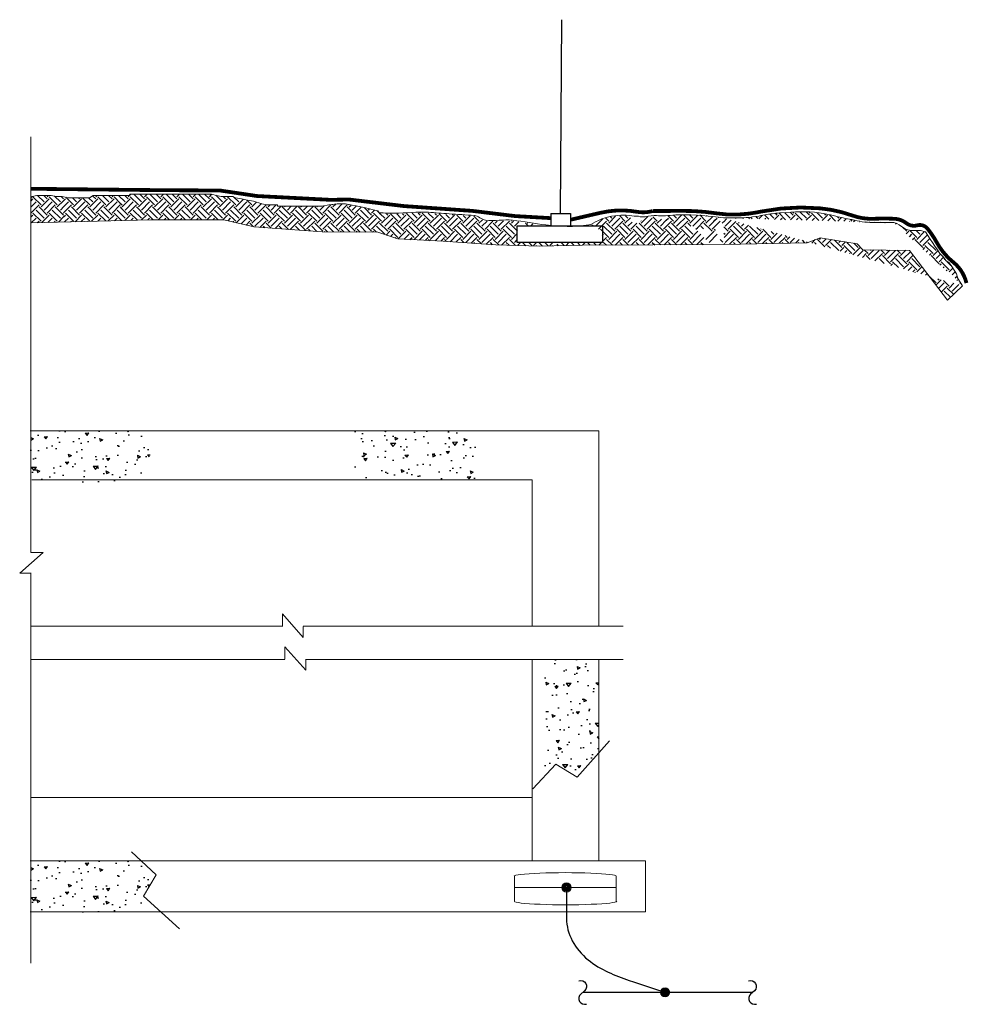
# Model space of a CAD drawing. Header units: millimetres. Extents: x -2360 to 10457, y -6472 to 6130.
# Tile 5 of 5: x 7944 to 10457, y 3235 to 5842. Entities that reach past the tile are written whole.
import ezdxf

# ---------------------------------------------------------------- set-up
doc = ezdxf.new("R2010")
doc.units = ezdxf.units.MM
for name, color, linetype in [('E-BLDG-OTLN', 3, 'Continuous'), ('E-DETL-PATT', 1, 'Continuous'), ('E-DETL-STLS', 4, 'Continuous')]:
    doc.layers.add(name, color=color, linetype=linetype)
pattern_1 = [(5, (-4561.35, -90.31), (56.22064, -67.00115), [9.1108, -100.2189]), (310, (-4561.35, -90.31), (52.69306, 76.52986), [7.28865, -80.17514]), (55.4514, (-4556.66, -95.9), (108.9137, 9.52863), [7.743, -85.173]), (1.1842, (-4544.17, -73.13), (77.4557, -105.8911), [13.6662, -150.3284]), (51.6356, (-4537.71, -81.96), (163.9596, 3.3891), [11.6145, -127.7594]), (306.1842, (-4544.17, -73.13), (163.9596, 3.3892), [10.933, -120.2627]), (336, (-4539.87, -86.02), (16.68888, -85.85683), [9.1108, -100.2189]), (281, (-4539.87, -86.02), (83.1888, 41.3884), [7.28865, -80.17514]), (26.4514, (-4538.48, -93.17), (99.87764, -44.4685), [7.743, -85.173]), (352.5, (-4561.346, -90.312), (29.63927, 27.550264), [0, -79.20332, 0, -81.38991, 0, -80.47883]), (322.5, (-4561.346, -90.312), (56.47603, 11.28197), [0, -46.4044, 0, -77.38115, 0, -30.67306]), (282.5, (-4580.5, -71.157), (43.91663, -47.79145), [0, -30.36937, 0, -94.75243, 0, -125.72919]), (272.5, (-4589.09, -62.57), (58.69304, -41.4955), [0, -39.48018, 0, -62.92533, 0, -89.28595])]

msp = doc.modelspace()

# ---------------------------------------------------------------- hatches: boundary and pattern name
at = {"layer": 'E-DETL-PATT'}
h = msp.add_hatch(dxfattribs=at)
h.set_pattern_fill('EARTH', color=8, scale=121.477479, angle=315, style=0)
h.set_pattern_definition([(315, (-4561.346, 47.063), (42.948774, -1e-14), [30.36937, -30.36937]), (315, (-4553.294, 55.115), (42.948774, -1e-14), [30.36937, -30.36937]), (315, (-4545.24, 63.168), (42.948774, -1e-14), [30.36937, -30.36937]), (45, (-4539.872, 63.168), (1e-14, 42.948774), [30.36937, -30.36937]), (45, (-4531.82, 55.115), (1e-14, 42.948774), [30.36937, -30.36937]), (45, (-4523.766, 47.063), (1e-14, 42.948774), [30.36937, -30.36937])])
edge = h.paths.add_edge_path()
edge.add_line((9788.1, 5246.3), (10030.3, 5251.3))
edge.add_line((10030.3, 5251.3), (10064.2, 5264.3))
edge.add_line((10064.2, 5264.3), (10162.3, 5248.2))
edge.add_line((10162.3, 5248.2), (10177.8, 5232.7))
edge.add_line((10177.8, 5232.7), (10301.3, 5231))
edge.add_line((10301.3, 5231), (10401.4, 5099.1))
edge.add_line((10401.4, 5099.1), (10441.4, 5137.3))
edge.add_spline(control_points=[(9808.8, 5316.5), (9828.9, 5315.7), (9849, 5316), (9869, 5317.1), (9880.3, 5317.7), (9891.5, 5319.4), (9902.7, 5321.3), (9909.7, 5322.5), (9916.6, 5324.3), (9923.7, 5325.5), (9936.2, 5327.6), (9948.9, 5328.7), (9961.5, 5329.7), (9995, 5332.3), (10029.1, 5334.4), (10062.4, 5329.7), (10089.4, 5325.9), (10115.5, 5317.6), (10142.3, 5312.9), (10160.4, 5309.7), (10178.5, 5304.5), (10196.9, 5304.5), (10217.9, 5304.5), (10239, 5304.5), (10260, 5304.5)], knot_values=[0, 0, 0, 0, 0.132454, 0.132454, 0.132454, 0.207028, 0.207028, 0.207028, 0.254226, 0.254226, 0.254226, 0.337978, 0.337978, 0.337978, 0.559975, 0.559975, 0.559975, 0.739585, 0.739585, 0.739585, 0.861242, 0.861242, 0.861242, 1, 1, 1, 1], degree=3, periodic=0)
edge.add_line((10260, 5304.5), (10267.1, 5302.4))
edge.add_line((10267.1, 5302.4), (10273.4, 5298.9))
edge.add_line((10273.4, 5298.9), (10282.9, 5292.6))
edge.add_line((10282.9, 5292.6), (10292.4, 5286.3))
edge.add_line((10292.4, 5286.3), (10305.1, 5283.1))
edge.add_line((10305.1, 5283.1), (10317.8, 5283.1))
edge.add_line((10317.8, 5283.1), (10330.5, 5283.1))
edge.add_line((10330.5, 5283.1), (10343.1, 5279.9))
edge.add_line((10343.1, 5279.9), (10349.5, 5270.4))
edge.add_line((10349.5, 5270.4), (10355.8, 5260.9))
edge.add_line((10355.8, 5260.9), (10362.1, 5251.4))
edge.add_line((10362.1, 5251.4), (10368.5, 5241.9))
edge.add_line((10368.5, 5241.9), (10374.8, 5232.4))
edge.add_line((10374.8, 5232.4), (10381.2, 5222.9))
edge.add_line((10381.2, 5222.9), (10390.7, 5213.3))
edge.add_line((10390.7, 5213.3), (10397, 5203.8))
edge.add_line((10397, 5203.8), (10406.5, 5197.5))
edge.add_line((10406.5, 5197.5), (10412.9, 5188))
edge.add_line((10412.9, 5188), (10419.2, 5178.5))
edge.add_line((10419.2, 5178.5), (10425.5, 5169))
edge.add_line((10425.5, 5169), (10428.7, 5156.3))
edge.add_line((10428.7, 5156.3), (10435, 5146.8))
edge.add_line((10435, 5146.8), (10441.4, 5137.3))
edge.add_line((10441.4, 5137.3), (10260, 5304.5))
edge.add_line((9808.8, 5316.5), (9810.3, 5246.8))
h = msp.add_hatch(dxfattribs=at)
h.set_pattern_fill('AR-CONC', color=1, scale=12.147748, angle=315, style=0)
h.set_pattern_definition([(5, (-4561.35, 1048.286), (56.22064, -67.00115), [9.1108, -100.2189]), (310, (-4561.35, 1048.29), (52.69306, 76.52986), [7.28865, -80.17514]), (55.4514, (-4556.66, 1042.7), (108.9137, 9.52863), [7.743, -85.173]), (1.1842, (-4544.17, 1065.47), (77.4557, -105.8911), [13.6662, -150.3284]), (51.6356, (-4537.71, 1056.64), (163.9596, 3.3891), [11.6145, -127.7594]), (306.1842, (-4544.17, 1065.47), (163.9596, 3.3892), [10.933, -120.2627]), (336, (-4539.87, 1052.58), (16.68888, -85.85683), [9.1108, -100.2189]), (281, (-4539.87, 1052.58), (83.1888, 41.3884), [7.28865, -80.17514]), (26.4514, (-4538.48, 1045.43), (99.87764, -44.4685), [7.743, -85.173]), (352.5, (-4561.346, 1048.286), (29.63927, 27.550264), [0, -79.20332, 0, -81.38991, 0, -80.47883]), (322.5, (-4561.346, 1048.286), (56.47603, 11.28197), [0, -46.4044, 0, -77.38115, 0, -30.67306]), (282.5, (-4580.5, 1067.44), (43.91663, -47.79145), [0, -30.36937, 0, -94.75243, 0, -125.7292]), (272.5, (-4589.09, 1076.03), (58.69304, -41.4955), [0, -39.48018, 0, -62.92533, 0, -89.28595])])
h.paths.add_polyline_path([(8272.2, 4659.5), (8306.3, 4716.3), (8266.3, 4753.3), (7973.7, 4753.3), (7973.7, 4618.4), (8318, 4618.4)])
h = msp.add_hatch(dxfattribs=at)
h.set_pattern_fill('AR-CONC', color=1, scale=12.147748, angle=315, style=0)
h.set_pattern_definition(pattern_1)
h.paths.add_polyline_path([(9163.1, 4716.3), (9123.2, 4753.3), (8822, 4753.3), (8861.9, 4716.3), (8827.8, 4659.5), (8868.6, 4623), (9169.8, 4623), (9129, 4659.5)])
h = msp.add_hatch(dxfattribs=at)
h.set_pattern_fill('AR-CONC', color=1, scale=12.147748, angle=315, style=0)
h.set_pattern_definition(pattern_1)
h.paths.add_polyline_path([(9478.5, 4147.7), (9335.6, 4147.7), (9335.6, 3840.1), (9364, 3870.7), (9420.8, 3836.6), (9478.5, 3900.9)])
h = msp.add_hatch(dxfattribs=at)
h.set_pattern_fill('AR-CONC', color=1, scale=12.147748, angle=315, style=0)
h.set_pattern_definition(pattern_1)
h.paths.add_polyline_path([(8272.2, 3520.9), (8306.3, 3577.7), (8266.3, 3614.7), (7973.7, 3614.7), (7973.7, 3479.8), (8318, 3479.8)])

# ---------------------------------------------------------------- linework, layer by layer
at = {"layer": 'E-BLDG-OTLN', "color": 1, "lineweight": 13}
for p, q in [((7973.7, 4569.8, 6.4), (7973.7, 5531.4, 6.4)), ((7972.4, 4753.3), (9478.5, 4753.3)), ((9478.5, 4236), (9478.5, 4753.3)), ((7976.6, 4623), (9302, 4623)), ((9302, 4236), (9302, 4623)), ((7973.8, 4431.3, 6.4), (7973.7, 4569.8, 6.4)), ((7944.5, 4376.3), (8007, 4431.3)), ((7973.8, 4431.3), (8007, 4431.3)), ((7944.5, 4376.3), (7973.8, 4376.3)), ((7973.7, 3344.1), (7973.7, 4377.4)), ((7973.8, 4251.7), (7973.8, 4376.3)), ((8640.3, 4235.2), (8640.3, 4268.4)), ((8695.3, 4205.9), (8640.3, 4268.4)), ((7973.7, 4236), (8639, 4236)), ((8695.3, 4205.9), (8695.3, 4235.2)), ((8695.5, 4236), (9542.4, 4236)), ((8647.1, 4148.4), (8647.1, 4181.6)), ((8702.1, 4119.1), (8647.1, 4181.6)), ((7973.7, 4147.7), (8646.7, 4147.7)), ((8701.1, 4147.7), (9542.4, 4147.7)), ((8702.1, 4119.1), (8702.1, 4148.4)), ((9302, 3615.2), (9302, 4147.5)), ((9478.5, 3614.7), (9478.5, 4147.7)), ((7973.7, 3782.2), (9302, 3782.2)), ((7972.4, 3614.7), (9601.5, 3614.7)), ((9601.5, 3479.8), (9601.5, 3614.7)), ((9254.8, 3507.2, 6.4), (9254.8, 3573.6, 6.4)), ((9523.9, 3507.2, 6.4), (9523.9, 3574.5, 6.4)), ((9254, 3544.1, 6.4), (9524.9, 3544.1, 6.4)), ((7972.4, 3479.8), (9601.5, 3479.8))]:
    msp.add_line(p, q, dxfattribs=at)
at = {"layer": 'E-BLDG-OTLN', "color": 2, "const_width": 10, "elevation": 6.4, "flags": 128}
msp.add_lwpolyline([(7973.7, 5394), (8318.2, 5390.3), (8475, 5389.4), (8573.1, 5374.8), (8767.8, 5364.7), (8816.4, 5365.6), (8962.2, 5348.2), (9143.7, 5335.4), (9256.5, 5321.7), (9351.8, 5316.2)], dxfattribs=at)
at = {"layer": 'E-BLDG-OTLN', "color": 1, "lineweight": 13, "elevation": -2.2}
msp.add_lwpolyline([(8898.4, 5327.9), (8893.4, 5335.4), (8880.7, 5338.6), (8868, 5341.7), (8852.2, 5344.9), (8839.5, 5348.1), (8820.5, 5351.3), (8807.8, 5354.4), (8798.3, 5354.4), (8785.6, 5354.4), (8763.5, 5351.3), (8744.4, 5348.1), (8731.8, 5348.1), (8715.9, 5348.1), (8703.2, 5348.1), (8690.6, 5348.1), (8677.9, 5348.1), (8665.2, 5348.1), (8652.5, 5348.1), (8639.8, 5348.1), (8627.2, 5348.1), (8627.2, 5351.3), (8614.5, 5351.3), (8598.6, 5351.3), (8586, 5354.4), (8563.8, 5360.8), (8547.9, 5363.9), (8532.1, 5367.1), (8516.2, 5370.3), (8509.9, 5373.5), (8490.9, 5373.5), (8478.2, 5373.5), (8465.5, 5376.6), (8452.8, 5379.8), (8440.2, 5379.8), (8427.5, 5379.8), (8414.8, 5379.8), (8402.1, 5379.8), (8389.5, 5379.8), (8386.3, 5379.8), (8373.6, 5379.8), (8357.8, 5379.8), (8335.6, 5379.8), (8322.9, 5379.8), (8303.9, 5379.8), (8284.9, 5379.8), (8265.8, 5379.8), (8250, 5379.8), (8237.3, 5379.8), (8234.1, 5376.6), (8218.3, 5376.6), (8199.3, 5376.6), (8183.4, 5376.6), (8170.8, 5376.6), (8154.9, 5376.6), (8142.2, 5376.6), (8139.1, 5376.6), (8129.6, 5370.3), (8113.7, 5370.3), (8097.9, 5370.3), (8085.2, 5370.3), (8072.5, 5370.3), (8072.5, 5370.3), (8056.7, 5373.5), (8040.8, 5373.5), (8028.1, 5376.6), (8015.5, 5376.6), (8002.8, 5376.6), (7990.1, 5376.6), (7977.4, 5373.5), (7974.2, 5370.3)], dxfattribs=at)
at = {"layer": 'E-BLDG-OTLN', "color": 2, "const_width": 10, "flags": 128}
msp.add_lwpolyline([(9402.9, 5311.9), (9482.8, 5330.4, -0.100896), (9579.6, 5333, 0.112776), (9620.5, 5335), (9699.4, 5335.5, -0.039776), (9791.2, 5328.8, 0.070057), (9872.1, 5327.8, 0.017782), (9909.5, 5333.9, -0.07275), (10064.4, 5342.2, -0.063589), (10149.5, 5323.3, 0.098126), (10206.8, 5314.6, -0.022558), (10260.6, 5314.6, -0.153529), (10292.9, 5302.8, 0.234491), (10321.6, 5297.2, -0.296783), (10348.7, 5288.5, -0.045814), (10373, 5252.4, 0.098573), (10417.5, 5199.2, -0.168433), (10451.8, 5144.4, 43.402417)], format="xyb", dxfattribs=at)
at = {"layer": 'E-BLDG-OTLN', "color": 1, "lineweight": 13, "flags": 128}
for points in [[(7973.7, 5303.8), (8291.5, 5312), (8485.3, 5312), (8565.3, 5292.9), (8745.2, 5280.3), (8893.2, 5278.9), (8945.6, 5261.2), (9065.6, 5255.3), (9205.1, 5245.4), (9321.8, 5242.2), (9434.1, 5244.3), (9808.1, 5246.7)], [(9808.1, 5246.7), (10030.3, 5251.3), (10064.2, 5264.3), (10162.3, 5248.2), (10177.8, 5232.7), (10301.3, 5231), (10401.4, 5099.1), (10441.4, 5137.3)], [(9303.1, 3804.9), (9364, 3870.7), (9420.8, 3836.6), (9506.8, 3932.4)], [(8240.5, 3638.6), (8306.3, 3577.7), (8272.2, 3520.9), (8368, 3434.9)]]:
    msp.add_lwpolyline(points, dxfattribs=at)
at = {"layer": 'E-BLDG-OTLN', "color": 1, "lineweight": 13}
msp.add_polyline3d([(10260, 5304.5, 6.4), (10267.1, 5302.4, -2.2), (10273.4, 5298.9, -2.2), (10282.9, 5292.6, -2.2), (10292.4, 5286.3, -2.2), (10305.1, 5283.1, -2.2), (10317.8, 5283.1, -2.2), (10330.5, 5283.1, -2.2), (10343.1, 5279.9, -2.2), (10349.5, 5270.4, -2.2), (10355.8, 5260.9, -2.2), (10362.1, 5251.4, -2.2), (10368.5, 5241.9, -2.2), (10374.8, 5232.4, -2.2), (10381.2, 5222.9, -2.2), (10390.7, 5213.3, -2.2), (10397, 5203.8, -2.2), (10406.5, 5197.5, -2.2), (10412.9, 5188, -2.2), (10419.2, 5178.5, -2.2), (10425.5, 5169, -2.2), (10428.7, 5156.3, -2.2), (10435, 5146.8, -2.2), (10441.4, 5137.3, -2.2), (10441.4, 5137.3, -2.2)], dxfattribs=at)
msp.add_ellipse((9389.4, 3574, 6.4), major_axis=(135.5, 0), ratio=0.069015, start_param=0, end_param=3.141593, dxfattribs=at)
at = {"layer": 'E-BLDG-OTLN', "color": 1, "lineweight": 13, "extrusion": (0, 0, -1)}
msp.add_ellipse((9390.3, 3507.6, 6.4), major_axis=(135.5, 0), ratio=0.068976, start_param=0, end_param=3.141593, dxfattribs=at)
at = {"layer": 'E-BLDG-OTLN', "color": 1, "lineweight": 13}
for points, knots in [([(8897, 5330, 6.4), (8910.6, 5329.9, 6.4), (8924.3, 5329.7, 6.4), (8937.9, 5329.6, 6.4), (8967.6, 5329.3, 6.4), (8997.2, 5333.2, 6.4), (9026.9, 5331.8, 6.4), (9045.2, 5330.9, 6.4), (9063.3, 5328.9, 6.4), (9081.5, 5327.6, 6.4), (9103.9, 5326, 6.4), (9126.4, 5325, 6.4), (9148.8, 5323.4, 6.4), (9159.4, 5322.6, 6.4), (9167.7, 5312, 6.4), (9178.2, 5310.8, 6.4), (9201.8, 5308, 6.4), (9226.1, 5313.2, 6.4), (9249.7, 5310.8, 6.4), (9279.1, 5307.7, 6.4), (9308.5, 5301.5, 6.4), (9338, 5298.2, 6.4), (9375.4, 5294, 6.4), (9414, 5292.4, 6.4), (9451.5, 5298.2, 6.4), (9467.6, 5300.6, 6.4), (9477.6, 5318.9, 6.4), (9528.9, 5323.4, 6.4), (9548, 5326.2, 6.4), (9570.2, 5320.4, 6.4), (9583, 5321.2, 6.4), (9593.5, 5314.8, 6.4), (9624.1, 5326.8, 6.4), (9636.7, 5322.8, 6.4), (9670.3, 5320.4, 6.4), (9688.7, 5333, 6.4), (9808.5, 5317.2, 6.4)], [0.0014969, 0.0014969, 0.0014969, 0.0014969, 0.051177, 0.051177, 0.051177, 0.159435, 0.159435, 0.159435, 0.2260663, 0.2260663, 0.2260663, 0.3079997, 0.3079997, 0.3079997, 0.3469292, 0.3469292, 0.3469292, 0.4338079, 0.4338079, 0.4338079, 0.5422405, 0.5422405, 0.5422405, 0.680217, 0.680217, 0.680217, 0.7398328, 0.7398328, 0.7398328, 0.8280585, 0.8280585, 0.8280585, 0.9406234, 0.9406234, 0.9406234, 1, 1, 1, 1]), ([(9808.5, 5317.2, 6.4), (9828.5, 5316.4, 6.4), (9848.6, 5316.6, 6.4), (9868.7, 5317.7, 6.4), (9880, 5318.4, 6.4), (9891.1, 5320, 6.4), (9902.3, 5321.9, 6.4), (9909.4, 5323.1, 6.4), (9916.3, 5325, 6.4), (9923.3, 5326.1, 6.4), (9935.9, 5328.2, 6.4), (9948.5, 5329.3, 6.4), (9961.2, 5330.3, 6.4), (9994.7, 5332.9, 6.4), (10028.7, 5335, 6.4), (10062, 5330.3, 6.4), (10089, 5326.6, 6.4), (10115.1, 5318.3, 6.4), (10141.9, 5313.5, 6.4), (10160.1, 5310.3, 6.4), (10178.1, 5305.1, 6.4), (10196.6, 5305.1, 6.4), (10217.6, 5305.1, 6.4), (10238.6, 5305.1, 6.4), (10259.6, 5305.1, 6.4)], [0, 0, 0, 0, 0.132454, 0.132454, 0.132454, 0.207028, 0.207028, 0.207028, 0.254226, 0.254226, 0.254226, 0.337978, 0.337978, 0.337978, 0.559975, 0.559975, 0.559975, 0.739585, 0.739585, 0.739585, 0.861242, 0.861242, 0.861242, 1, 1, 1, 1])]:
    msp.add_open_spline(points, degree=3, knots=knots, dxfattribs=at)
at = {"layer": 'E-DETL-PATT', "color": 8, "linetype": 'Continuous'}
for p, q in [((7979.7, 5372.7), (8001.2, 5351.2)), ((7991.9, 5376.6), (8009.2, 5359.3)), ((8008, 5376.6), (8017.3, 5367.3)), ((8017.3, 5372.7), (8021.2, 5376.6)), ((8022.6, 5372.7), (8044.1, 5351.2)), ((8037.1, 5374.4), (8052.2, 5359.3)), ((8054.1, 5373.5), (8060.2, 5367.3)), ((8060.2, 5372.7), (8060.2, 5372.7)), ((8066.9, 5371.4), (8087.1, 5351.2)), ((8084.1, 5370.3), (8095.1, 5359.3)), ((8100.2, 5370.3), (8103.2, 5367.3)), ((8111, 5370.3), (8130, 5351.2)), ((8127.1, 5370.3), (8138.1, 5359.3)), ((8137.7, 5375.7), (8146.1, 5367.3)), ((8146.1, 5372.7), (8150, 5376.6)), ((8151.5, 5372.7), (8173, 5351.2)), ((8163.7, 5376.6), (8181, 5359.3)), ((8179.8, 5376.6), (8189.1, 5367.3)), ((8189.1, 5372.7), (8193, 5376.6)), ((8194.4, 5372.7), (8211, 5356.2)), ((8206.6, 5376.6), (8224, 5359.3)), ((8222.7, 5376.6), (8232, 5367.3)), ((8232, 5372.7), (8239.1, 5379.8)), ((8237.4, 5372.7), (8258.9, 5351.2)), ((8246.4, 5379.8), (8266.9, 5359.3)), ((8262.5, 5379.8), (8275, 5367.3)), ((8275, 5372.7), (8282, 5379.8)), ((8280.3, 5372.7), (8301.8, 5351.2)), ((8289.4, 5379.8), (8309.9, 5359.3)), ((8305.5, 5379.8), (8317.9, 5367.3)), ((8317.9, 5372.7), (8325, 5379.8)), ((8323.3, 5372.7), (8344.8, 5351.2)), ((8332.3, 5379.8), (8352.8, 5359.3)), ((8348.4, 5379.8), (8360.9, 5367.3)), ((8360.9, 5372.7), (8367.9, 5379.8)), ((8366.2, 5372.7), (8387.7, 5351.2)), ((8375.3, 5379.8), (8395.8, 5359.3)), ((8391.4, 5379.8), (8403.8, 5367.3)), ((8403.8, 5372.7), (8410.9, 5379.8)), ((8409.2, 5372.7), (8430.7, 5351.2)), ((8418.2, 5379.8), (8438.7, 5359.3)), ((8434.3, 5379.8), (8446.8, 5367.3)), ((8446.8, 5372.7), (8453.6, 5379.6)), ((8452.1, 5372.7), (8473.6, 5351.2)), ((8463.9, 5377), (8481.7, 5359.3)), ((8483.6, 5373.5), (8489.7, 5367.3)), ((8489.7, 5372.7), (8490.5, 5373.5)), ((8495.1, 5372.7), (8516.6, 5351.2)), ((8511, 5372.9), (8524.6, 5359.3)), ((7973.7, 5368), (7974.3, 5367.3)), ((7973.7, 5361.3), (7979.7, 5367.3)), ((7973.7, 5345.2), (7987.7, 5359.3)), ((7974.3, 5329.8), (7995.8, 5351.2)), ((7995.8, 5345.9), (8017.3, 5324.4)), ((8001.2, 5345.9), (8022.6, 5367.3)), ((8009.2, 5337.8), (8030.7, 5359.3)), ((8017.3, 5329.8), (8038.8, 5351.2)), ((8038.8, 5345.9), (8060.2, 5324.4)), ((8044.1, 5345.9), (8061.5, 5363.3)), ((8052.2, 5337.8), (8061.5, 5347.2)), ((8061.5, 5363.3), (8065.6, 5367.3)), ((8061.5, 5347.2), (8073.6, 5359.3)), ((8061.5, 5331.1), (8081.7, 5351.2)), ((8081.7, 5345.9), (8103.2, 5324.4)), ((8087.1, 5345.9), (8108.5, 5367.3)), ((8095.1, 5337.8), (8116.6, 5359.3)), ((8103.2, 5329.8), (8124.6, 5351.2)), ((8124.6, 5345.9), (8146.1, 5324.4)), ((8130, 5345.9), (8151.5, 5367.3)), ((8138.1, 5337.8), (8159.5, 5359.3)), ((8146.1, 5329.8), (8167.6, 5351.2)), ((8167.6, 5345.9), (8189.1, 5324.4)), ((8173, 5345.9), (8194.4, 5367.3)), ((8181, 5337.8), (8202.5, 5359.3)), ((8189.1, 5329.8), (8210.5, 5351.2)), ((8210.5, 5345.9), (8214.4, 5342)), ((8211, 5356.2), (8215.9, 5351.2)), ((8215.9, 5345.9), (8237.4, 5367.3)), ((8224, 5337.8), (8245.4, 5359.3)), ((8232, 5329.8), (8253.5, 5351.2)), ((8253.5, 5345.9), (8275, 5324.4)), ((8258.9, 5345.9), (8280.3, 5367.3)), ((8266.9, 5337.8), (8288.4, 5359.3)), ((8275, 5329.8), (8296.4, 5351.2)), ((8296.4, 5345.9), (8317.9, 5324.4)), ((8301.8, 5345.9), (8323.3, 5367.3)), ((8309.9, 5337.8), (8331.3, 5359.3)), ((8317.9, 5329.8), (8339.4, 5351.2)), ((8339.4, 5345.9), (8360.9, 5324.4)), ((8344.8, 5345.9), (8366.2, 5367.3)), ((8352.8, 5337.8), (8374.3, 5359.3)), ((8360.9, 5329.8), (8382.3, 5351.2)), ((8382.3, 5345.9), (8403.8, 5324.4)), ((8387.7, 5345.9), (8409.2, 5367.3)), ((8395.8, 5337.8), (8417.2, 5359.3)), ((8403.8, 5329.8), (8425.3, 5351.2)), ((8425.3, 5345.9), (8446.8, 5324.4)), ((8430.7, 5345.9), (8452.1, 5367.3)), ((8438.7, 5337.8), (8460.2, 5359.3)), ((8446.8, 5329.8), (8468.2, 5351.2)), ((8468.2, 5345.9), (8489.7, 5324.4)), ((8473.6, 5345.9), (8495.1, 5367.3)), ((8481.7, 5337.8), (8503.1, 5359.3)), ((8489.7, 5329.8), (8511.2, 5351.2)), ((8511.2, 5345.9), (8532.7, 5324.4)), ((8516.6, 5345.9), (8536.8, 5366.2)), ((8524.6, 5337.8), (8546.1, 5359.3)), ((8532.7, 5329.8), (8554.1, 5351.2)), ((8546.5, 5364.2), (8559.5, 5351.2)), ((8554.1, 5345.9), (8575.6, 5324.4)), ((8559.5, 5345.9), (8572, 5358.4)), ((8567, 5359.8), (8567.6, 5359.3)), ((8567.6, 5337.8), (8584.6, 5354.8)), ((8575.6, 5329.8), (8597.1, 5351.2)), ((8597.1, 5345.9), (8618.6, 5324.4)), ((8602.4, 5351.3), (8602.5, 5351.2)), ((8602.5, 5345.9), (8607.8, 5351.3)), ((8610.5, 5337.8), (8623.9, 5351.3)), ((8618.6, 5329.8), (8636.9, 5348.1)), ((8640, 5345.9), (8661.5, 5324.4)), ((8645.4, 5345.9), (8647.6, 5348.1)), ((8653.5, 5337.8), (8663.7, 5348.1)), ((8661.5, 5329.8), (8679.8, 5348.1)), ((8683, 5345.9), (8704.5, 5324.4)), ((8688.4, 5345.9), (8690.6, 5348.1)), ((8696.4, 5337.8), (8706.7, 5348.1)), ((8704.5, 5329.8), (8722.8, 5348.1)), ((8725.9, 5345.9), (8747.4, 5324.4)), ((8731.3, 5345.9), (8733.5, 5348.1)), ((8739.4, 5337.8), (8750.7, 5349.1)), ((8747.4, 5329.8), (8768.9, 5351.2)), ((8768.9, 5345.9), (8790.4, 5324.4)), ((8772.9, 5352.6), (8774.2, 5351.2)), ((8774.2, 5345.9), (8782.3, 5354)), ((8782.3, 5337.8), (8798.9, 5354.4)), ((8790.4, 5329.8), (8811.8, 5351.2)), ((8811.8, 5345.9), (8833.3, 5324.4)), ((8816.1, 5352.4), (8817.2, 5351.2)), ((8817.2, 5345.9), (8822.3, 5351)), ((8825.2, 5337.8), (8836.1, 5348.7)), ((8833.3, 5329.8), (8849.2, 5345.7)), ((7973.7, 5325), (7974.3, 5324.4)), ((7973.7, 5318.4), (7979.7, 5324.4)), ((7979.7, 5329.8), (8001.2, 5308.3)), ((7987.7, 5337.8), (8009.2, 5316.3)), ((8002.8, 5304.6), (8022.6, 5324.4)), ((8022.6, 5329.8), (8044.1, 5308.3)), ((8030.7, 5337.8), (8052.2, 5316.3)), ((8046.9, 5305.7), (8061.5, 5320.3)), ((8060.2, 5329.8), (8061.5, 5331.1)), ((8061.5, 5320.3), (8065.6, 5324.4)), ((8065.6, 5329.8), (8087.1, 5308.3)), ((8073.6, 5337.8), (8095.1, 5316.3)), ((8091, 5306.8), (8108.5, 5324.4)), ((8108.5, 5329.8), (8130, 5308.3)), ((8116.6, 5337.8), (8138.1, 5316.3)), ((8135.1, 5308), (8151.5, 5324.4)), ((8151.5, 5329.8), (8172.3, 5308.9)), ((8159.5, 5337.8), (8181, 5316.3)), ((8179.1, 5309.1), (8194.4, 5324.4)), ((8194.4, 5329.8), (8214.2, 5310)), ((8202.5, 5337.8), (8219.6, 5320.7)), ((8214.4, 5342), (8232, 5324.4)), ((8219.6, 5320.7), (8224, 5316.3)), ((8223.2, 5310.2), (8237.4, 5324.4)), ((8237.4, 5329.8), (8256.1, 5311.1)), ((8245.4, 5337.8), (8266.9, 5316.3)), ((8267.3, 5311.4), (8280.3, 5324.4)), ((8280.3, 5329.8), (8298.1, 5312)), ((8288.4, 5337.8), (8309.9, 5316.3)), ((8310.9, 5312), (8323.3, 5324.4)), ((8323.3, 5329.8), (8341.1, 5312)), ((8331.3, 5337.8), (8352.8, 5316.3)), ((8353.8, 5312), (8366.2, 5324.4)), ((8366.2, 5329.8), (8384, 5312)), ((8374.3, 5337.8), (8395.8, 5316.3)), ((8396.8, 5312), (8409.2, 5324.4)), ((8409.2, 5329.8), (8427, 5312)), ((8417.2, 5337.8), (8438.7, 5316.3)), ((8439.7, 5312), (8452.1, 5324.4)), ((8452.1, 5329.8), (8469.9, 5312)), ((8460.2, 5337.8), (8481.7, 5316.3)), ((8482.7, 5312), (8495.1, 5324.4)), ((8495.1, 5329.8), (8516.6, 5308.3)), ((8503.1, 5337.8), (8524.6, 5316.3)), ((8517.9, 5304.2), (8538, 5324.4)), ((8538, 5329.8), (8559.5, 5308.3)), ((8546.1, 5337.8), (8567.6, 5316.3)), ((8559.5, 5302.9), (8581, 5324.4)), ((8581, 5329.8), (8602.5, 5308.3)), ((8589, 5337.8), (8610.5, 5316.3)), ((8602.5, 5302.9), (8623.9, 5324.4)), ((8623.9, 5329.8), (8645.4, 5308.3)), ((8632, 5337.8), (8653.5, 5316.3)), ((8645.4, 5302.9), (8666.9, 5324.4)), ((8666.9, 5329.8), (8688.4, 5308.3)), ((8674.9, 5337.8), (8696.4, 5316.3)), ((8688.4, 5302.9), (8709.8, 5324.4)), ((8709.8, 5329.8), (8731.3, 5308.3)), ((8717.9, 5337.8), (8739.4, 5316.3)), ((8731.3, 5302.9), (8752.8, 5324.4)), ((8752.8, 5329.8), (8774.2, 5308.3)), ((8760.8, 5337.8), (8782.3, 5316.3)), ((8774.2, 5302.9), (8795.7, 5324.4)), ((8795.7, 5329.8), (8817.2, 5308.3)), ((8803.8, 5337.8), (8825.2, 5316.3)), ((8817.2, 5302.9), (8838.7, 5324.4)), ((8838.7, 5329.8), (8860.1, 5308.3)), ((8846.7, 5337.8), (8868.2, 5316.3)), ((8856.6, 5344), (8876.3, 5324.4)), ((8860.1, 5302.9), (8881.6, 5324.4)), ((8868.2, 5337.8), (8871.3, 5340.9)), ((8876.3, 5329.8), (8884.2, 5337.7)), ((8881.6, 5329.8), (8903.1, 5308.3)), ((8891.6, 5335.8), (8896, 5331.5)), ((8899.6, 5327.9), (8911.1, 5316.3)), ((8903.1, 5302.9), (8924.6, 5324.4)), ((8915.9, 5327.7), (8919.2, 5324.4)), ((8926.7, 5327.6), (8946, 5308.3)), ((8943, 5327.5), (8954.1, 5316.3)), ((8946, 5302.9), (8967.5, 5324.4)), ((8958.7, 5327.8), (8962.1, 5324.4)), ((8969, 5328.3), (8989, 5308.3)), ((8984.3, 5329), (8997, 5316.3)), ((8989, 5302.9), (9010.5, 5324.4)), ((8999.8, 5329.7), (9005.1, 5324.4)), ((9005.1, 5329.8), (9005.2, 5329.9)), ((9010.5, 5329.8), (9031.9, 5308.3)), ((9026.6, 5329.8), (9040, 5316.3)), ((9031.9, 5302.9), (9053.4, 5324.4)), ((9043.7, 5328.7), (9048, 5324.4)), ((9055.4, 5327.8), (9074.9, 5308.3)), ((9073, 5326.3), (9082.9, 5316.3)), ((9074.9, 5302.9), (9096.4, 5324.4)), ((9090.4, 5325), (9091, 5324.4)), ((9101.9, 5324.2), (9117.8, 5308.3)), ((9117.8, 5302.9), (9137.1, 5322.2)), ((9119, 5323.3), (9125.9, 5316.3)), ((9147.6, 5321.5), (9160.8, 5308.3)), ((9504.4, 5302.9), (9522.5, 5321.1)), ((9509.5, 5319.3), (9512.4, 5316.3)), ((9533.6, 5322.1), (9547.3, 5308.3)), ((9549.3, 5322.4), (9555.4, 5316.3)), ((9590.3, 5302.9), (9607.7, 5320.3)), ((9621.6, 5319.9), (9633.2, 5308.3)), ((9661.2, 5323.2), (9676.2, 5308.3)), ((9676.4, 5324.2), (9684.2, 5316.3)), ((9678.4, 5305.1), (9697.6, 5324.4)), ((9691.7, 5325), (9692.3, 5324.4)), ((9702.1, 5325.3), (9719.1, 5308.3)), ((9718.4, 5325.1), (9727.2, 5316.3)), ((9719.1, 5302.9), (9740.6, 5324.4)), ((9734.8, 5324.8), (9735.2, 5324.4)), ((9745.7, 5324.7), (9762.1, 5308.3)), ((9762.1, 5302.9), (9779, 5319.8)), ((9763.5, 5323), (9764.4, 5322.1)), ((9764.4, 5322.1), (9765.3, 5321.1)), ((9779, 5319.8), (9779.7, 5320.6)), ((9779.7, 5320.6), (9780, 5320.9)), ((9794.3, 5319), (9794.4, 5318.9)), ((9794.4, 5318.9), (9795, 5318.4)), ((7975.3, 5303.9), (7987.7, 5316.3)), ((7991.8, 5304.3), (7995.8, 5308.3)), ((8019.4, 5305), (8030.7, 5316.3)), ((8035.9, 5305.4), (8038.8, 5308.3)), ((8063.4, 5306.1), (8073.6, 5316.3)), ((8080, 5306.6), (8081.7, 5308.3)), ((8107.5, 5307.3), (8116.6, 5316.3)), ((8124, 5307.7), (8124.6, 5308.3)), ((8151.6, 5308.4), (8159.5, 5316.3)), ((8195.7, 5309.5), (8202.5, 5316.3)), ((8239.7, 5310.6), (8245.4, 5316.3)), ((8283.8, 5311.8), (8288.4, 5316.3)), ((8327, 5312), (8331.3, 5316.3)), ((8369.9, 5312), (8374.3, 5316.3)), ((8412.9, 5312), (8417.2, 5316.3)), ((8455.8, 5312), (8460.2, 5316.3)), ((8496.2, 5309.4), (8503.1, 5316.3)), ((8509.2, 5306.3), (8511.2, 5308.3)), ((8530.9, 5301.1), (8546.1, 5316.3)), ((8543.9, 5298), (8554.1, 5308.3)), ((8554.1, 5302.9), (8563.7, 5293.3)), ((8567.6, 5294.9), (8589, 5316.3)), ((8580.7, 5291.9), (8597.1, 5308.3)), ((8589, 5294.9), (8592.9, 5291)), ((8597.1, 5302.9), (8610.2, 5289.8)), ((8610.5, 5294.9), (8632, 5316.3)), ((8620.8, 5289), (8640, 5308.3)), ((8632, 5294.9), (8639.1, 5287.7)), ((8640, 5302.9), (8656.4, 5286.5)), ((8653.5, 5294.9), (8674.9, 5316.3)), ((8661.5, 5286.8), (8683, 5308.3)), ((8674.9, 5294.9), (8685.3, 5284.5)), ((8683, 5302.9), (8702.6, 5283.3)), ((8696.4, 5294.9), (8717.9, 5316.3)), ((8704.5, 5286.8), (8725.9, 5308.3)), ((8717.9, 5294.9), (8731.5, 5281.2)), ((8725.9, 5302.9), (8747.4, 5281.4)), ((8739.4, 5294.9), (8760.8, 5316.3)), ((8747.4, 5286.8), (8768.9, 5308.3)), ((8760.8, 5294.9), (8775.7, 5280)), ((8768.9, 5302.9), (8790.4, 5281.4)), ((8782.3, 5294.9), (8803.8, 5316.3)), ((8790.4, 5286.8), (8811.8, 5308.3)), ((8803.8, 5294.9), (8819.1, 5279.6)), ((8811.8, 5302.9), (8833.3, 5281.4)), ((8825.2, 5294.9), (8846.7, 5316.3)), ((8833.3, 5286.8), (8854.8, 5308.3)), ((8846.7, 5294.9), (8862.4, 5279.2)), ((8854.8, 5302.9), (8876.3, 5281.4)), ((8868.2, 5294.9), (8889.7, 5316.3)), ((8876.3, 5286.8), (8897.7, 5308.3)), ((8889.7, 5294.9), (8911.1, 5273.4)), ((8897.7, 5302.9), (8919.2, 5281.4)), ((8911.1, 5294.9), (8932.6, 5316.3)), ((8919.2, 5286.8), (8940.7, 5308.3)), ((8932.6, 5294.9), (8954.1, 5273.4)), ((8940.7, 5302.9), (8962.1, 5281.4)), ((8954.1, 5294.9), (8975.6, 5316.3)), ((8962.1, 5286.8), (8983.6, 5308.3)), ((8975.6, 5294.9), (8997, 5273.4)), ((8983.6, 5302.9), (9005.1, 5281.4)), ((8997, 5294.9), (9018.5, 5316.3)), ((9005.1, 5286.8), (9026.6, 5308.3)), ((9018.5, 5294.9), (9040, 5273.4)), ((9026.6, 5302.9), (9048, 5281.4)), ((9040, 5294.9), (9061.5, 5316.3)), ((9048, 5286.8), (9069.5, 5308.3)), ((9061.5, 5294.9), (9082.9, 5273.4)), ((9069.5, 5302.9), (9091, 5281.4)), ((9082.9, 5294.9), (9104.4, 5316.3)), ((9091, 5286.8), (9112.5, 5308.3)), ((9104.4, 5294.9), (9125.9, 5273.4)), ((9112.5, 5302.9), (9133.9, 5281.4)), ((9125.9, 5294.9), (9147.4, 5316.3)), ((9133.9, 5286.8), (9155.4, 5308.3)), ((9147.4, 5294.9), (9168.8, 5273.4)), ((9155.4, 5302.9), (9176.9, 5281.4)), ((9160.8, 5302.9), (9170, 5312.1)), ((9168.8, 5294.9), (9182.3, 5308.4)), ((9176.9, 5286.8), (9197.9, 5307.8)), ((9190.3, 5294.9), (9211.8, 5273.4)), ((9198.4, 5302.9), (9219.8, 5281.4)), ((9203.7, 5302.9), (9209, 5308.2)), ((9211.8, 5294.9), (9226, 5309.1)), ((9219.8, 5286.8), (9241.3, 5308.3)), ((9233.3, 5294.9), (9254.7, 5273.4)), ((9241.3, 5302.9), (9262.8, 5281.4)), ((9245.9, 5309.1), (9246.7, 5308.3)), ((9246.7, 5302.9), (9252.3, 5308.5)), ((9469.5, 5294.9), (9488.9, 5314.3)), ((9477.5, 5286.8), (9499, 5308.3)), ((9491, 5294.9), (9512.4, 5273.4)), ((9495.8, 5316.9), (9504.4, 5308.3)), ((9499, 5302.9), (9520.5, 5281.4)), ((9512.4, 5294.9), (9533.9, 5316.3)), ((9520.5, 5286.8), (9542, 5308.3)), ((9533.9, 5294.9), (9555.4, 5273.4)), ((9542, 5302.9), (9563.4, 5281.4)), ((9547.3, 5302.9), (9561.9, 5317.5)), ((9555.4, 5294.9), (9566.5, 5306)), ((9563.4, 5286.8), (9579.2, 5302.6)), ((9576.9, 5294.9), (9598.3, 5273.4)), ((9584.9, 5302.9), (9606.4, 5281.4)), ((9589.5, 5309.1), (9590.3, 5308.3)), ((9598.3, 5294.9), (9619.8, 5316.3)), ((9606.4, 5286.8), (9627.9, 5308.3)), ((9619.8, 5294.9), (9641.3, 5273.4)), ((9627.9, 5302.9), (9649.3, 5281.4)), ((9633.2, 5302.9), (9644.2, 5313.9)), ((9641.3, 5294.9), (9657, 5310.6)), ((9649.3, 5286.8), (9669.8, 5307.3)), ((9657, 5310.6), (9662.8, 5316.3)), ((9662.8, 5294.9), (9684.2, 5273.4)), ((9669.8, 5307.3), (9670.8, 5308.3)), ((9670.8, 5302.9), (9692.3, 5281.4)), ((9676.2, 5302.9), (9678.4, 5305.1)), ((9684.2, 5294.9), (9691.3, 5301.9)), ((9691.3, 5301.9), (9705.7, 5316.3)), ((9692.3, 5286.8), (9704.3, 5298.8)), ((9704.3, 5298.8), (9713.8, 5308.3)), ((9705.7, 5294.9), (9727.2, 5273.4)), ((9713.8, 5302.9), (9721.9, 5294.8)), ((9727.2, 5294.9), (9748.6, 5316.3)), ((9739.4, 5291), (9756.7, 5308.3)), ((9748.6, 5294.9), (9755.6, 5287.9)), ((9756.7, 5302.9), (9774.6, 5285)), ((9770.1, 5294.9), (9782.6, 5307.3)), ((9778.2, 5286.8), (9793.4, 5302)), ((9782.6, 5307.3), (9785.8, 5310.6)), ((9785.8, 5310.6), (9791.6, 5316.3)), ((9793.4, 5302), (9799.6, 5308.3)), ((9805, 5302.9), (9808.3, 5306.2)), ((8666.9, 5286.8), (8668, 5285.7)), ((8709.8, 5286.8), (8714.2, 5282.4)), ((8751.5, 5280.2), (8752.8, 5281.4)), ((8752.8, 5286.8), (8759.5, 5280.1)), ((8794.1, 5279.8), (8795.7, 5281.4)), ((8795.7, 5286.8), (8802.8, 5279.7)), ((8836.6, 5279.4), (8838.7, 5281.4)), ((8838.7, 5286.8), (8846.2, 5279.3)), ((8879.2, 5279), (8881.6, 5281.4)), ((8881.6, 5286.8), (8889.5, 5278.9)), ((8914.8, 5271.6), (8924.6, 5281.4)), ((8924.6, 5286.8), (8946, 5265.3)), ((8926.8, 5267.6), (8932.6, 5273.4)), ((8947.2, 5261.2), (8967.5, 5281.4)), ((8962.6, 5260.4), (8975.6, 5273.4)), ((8967.5, 5286.8), (8989, 5265.3)), ((8989, 5260), (9010.5, 5281.4)), ((9003.5, 5258.4), (9018.5, 5273.4)), ((9010.5, 5286.8), (9031.9, 5265.3)), ((9031.9, 5260), (9053.4, 5281.4)), ((9044.4, 5256.4), (9061.5, 5273.4)), ((9053.4, 5286.8), (9074.9, 5265.3)), ((9074.9, 5260), (9096.4, 5281.4)), ((9085, 5253.9), (9104.4, 5273.4)), ((9096.4, 5286.8), (9117.8, 5265.3)), ((9117.8, 5260), (9139.3, 5281.4)), ((9125.9, 5251.9), (9147.4, 5273.4)), ((9139.3, 5286.8), (9160.8, 5265.3)), ((9160.8, 5260), (9182.3, 5281.4)), ((9168.8, 5251.9), (9190.3, 5273.4)), ((9182.3, 5286.8), (9203.7, 5265.3)), ((9203.7, 5260), (9225.2, 5281.4)), ((9211.8, 5251.9), (9233.3, 5273.4)), ((9225.2, 5286.8), (9246.7, 5265.3)), ((9246.7, 5260), (9262.4, 5275.7)), ((9482.9, 5286.8), (9504.4, 5265.3)), ((9487.7, 5270.1), (9491, 5273.4)), ((9504.4, 5260), (9525.9, 5281.4)), ((9512.4, 5251.9), (9533.9, 5273.4)), ((9525.9, 5286.8), (9547.3, 5265.3)), ((9547.3, 5260), (9568.8, 5281.4)), ((9555.4, 5251.9), (9576.9, 5273.4)), ((9568.8, 5286.8), (9590.3, 5265.3)), ((9590.3, 5260), (9611.7, 5281.4)), ((9598.3, 5251.9), (9619.8, 5273.4)), ((9611.7, 5286.8), (9633.2, 5265.3)), ((9633.2, 5260), (9654.7, 5281.4)), ((9641.3, 5251.9), (9662.8, 5273.4)), ((9654.7, 5286.8), (9676.2, 5265.3)), ((9676.2, 5260), (9697.6, 5281.4)), ((9684.2, 5251.9), (9705.7, 5273.4)), ((9697.6, 5286.8), (9719.1, 5265.3)), ((9719.1, 5260), (9740.6, 5281.4)), ((9727.2, 5251.9), (9748.6, 5273.4)), ((9735.2, 5286.8), (9739.4, 5291)), ((9762.1, 5260), (9783.5, 5281.4)), ((9770.1, 5251.9), (9791.6, 5273.4)), ((9774.6, 5285), (9778.2, 5281.4)), ((9783.5, 5286.8), (9786.5, 5283.9)), ((8938.9, 5263.5), (8940.7, 5265.3)), ((8977.9, 5259.6), (8983.6, 5265.3)), ((8983.6, 5260), (8984.3, 5259.3)), ((9018.9, 5257.6), (9026.6, 5265.3)), ((9026.6, 5260), (9029.4, 5257.1)), ((9059.8, 5255.6), (9069.5, 5265.3)), ((9069.5, 5260), (9074.8, 5254.7)), ((9100, 5252.9), (9112.5, 5265.3)), ((9112.5, 5260), (9121.1, 5251.4)), ((9140.1, 5250), (9155.4, 5265.3)), ((9147.4, 5251.9), (9150, 5249.3)), ((9155.4, 5260), (9167.3, 5248.1)), ((9180.2, 5247.2), (9198.4, 5265.3)), ((9190.3, 5251.9), (9196.2, 5246)), ((9198.4, 5260), (9213.2, 5245.2)), ((9220.9, 5245), (9241.3, 5265.3)), ((9233.3, 5251.9), (9240.8, 5244.4)), ((9241.3, 5260), (9257.3, 5244)), ((9254.7, 5251.9), (9262.4, 5259.5)), ((9262.8, 5243.9), (9270.4, 5251.4)), ((9268.2, 5243.9), (9268.4, 5243.7)), ((9276.2, 5251.9), (9284.9, 5243.2)), ((9292.8, 5251.4), (9301.5, 5242.8)), ((9305.7, 5243.9), (9313.3, 5251.4)), ((9311.1, 5243.9), (9312.5, 5242.5)), ((9319.2, 5251.9), (9328.7, 5242.3)), ((9335.7, 5251.4), (9344.5, 5242.6)), ((9348.7, 5243.9), (9356.3, 5251.4)), ((9354.1, 5243.9), (9355.1, 5242.8)), ((9366.7, 5247.4), (9370.9, 5243.1)), ((9378.7, 5251.4), (9386.7, 5243.4)), ((9391.6, 5243.9), (9399.2, 5251.4)), ((9397.2, 5243.7), (9397.2, 5243.6)), ((9405.1, 5251.9), (9413.1, 5243.9)), ((9421.6, 5251.4), (9428.9, 5244.2)), ((9435, 5244.3), (9442.2, 5251.4)), ((9448, 5251.9), (9455.5, 5244.4)), ((9464.6, 5251.4), (9471.5, 5244.5)), ((9478.3, 5244.6), (9499, 5265.3)), ((9491, 5251.9), (9498.2, 5244.7)), ((9499, 5260), (9514.2, 5244.8)), ((9521.5, 5244.9), (9542, 5265.3)), ((9533.9, 5251.9), (9540.8, 5245)), ((9542, 5260), (9556.8, 5245.1)), ((9564.7, 5245.2), (9584.9, 5265.3)), ((9576.9, 5251.9), (9583.5, 5245.3)), ((9584.9, 5260), (9599.5, 5245.4)), ((9607.9, 5245.4), (9627.9, 5265.3)), ((9619.8, 5251.9), (9626.2, 5245.6)), ((9627.9, 5260), (9642.2, 5245.7)), ((9651.2, 5245.7), (9670.8, 5265.3)), ((9662.8, 5251.9), (9668.8, 5245.8)), ((9670.8, 5260), (9684.8, 5245.9)), ((9694.4, 5246), (9713.8, 5265.3)), ((9705.7, 5251.9), (9711.5, 5246.1)), ((9713.8, 5260), (9727.5, 5246.2)), ((9737.6, 5246.3), (9756.7, 5265.3)), ((9748.6, 5251.9), (9754.2, 5246.4)), ((9799.6, 5260), (9806.6, 5253))]:
    msp.add_line(p, q, dxfattribs=at)
at = {"layer": 'E-DETL-PATT', "color": 1, "linetype": 'Continuous'}
for p, q in [((9254.7, 5294.9), (9266.6, 5306.8)), ((9284.3, 5302.9), (9291.4, 5295.8)), ((9289.6, 5302.9), (9290, 5303.3)), ((9297.7, 5294.9), (9303.9, 5301.1)), ((9340.6, 5294.9), (9341.6, 5295.8)), ((9460.1, 5298.9), (9463.2, 5295.8))]:
    msp.add_line(p, q, dxfattribs=at)
at = {"layer": 'E-DETL-PATT', "color": 1, "linetype": 'Continuous', "lineweight": 13}
for centre, radius in [((9392.6, 3544.1, 6.4), 12.1), ((9392.6, 3544.1, 6.4), 10.1), ((9392.6, 3544.1, 6.4), 8.41), ((9392.6, 3544.1, 6.4), 7.01), ((9392.6, 3544.1, 6.4), 5.84), ((9392.6, 3544.1, 6.4), 4.86), ((9392.6, 3544.1, 6.4), 4.05), ((9392.6, 3544.1, 6.4), 3.38), ((9653.8, 3266.4), 12.1), ((9653.8, 3266.4), 10.1), ((9653.8, 3266.4), 8.41), ((9653.8, 3266.4), 7.01), ((9653.8, 3266.4), 5.84), ((9653.8, 3266.4), 4.86), ((9653.8, 3266.4), 4.05), ((9653.8, 3266.4), 3.38)]:
    msp.add_circle(centre, radius, dxfattribs=at)
at = {"layer": 'E-DETL-STLS', "color": 1, "lineweight": -3}
for p, q in [((9351.1, 5328.1), (9402.9, 5328.1)), ((9351.1, 5328.1), (9351.1, 5295.8)), ((9402.9, 5328.1), (9402.9, 5295.8)), ((9885.3, 3266.4), (9435.6, 3266.4))]:
    msp.add_line(p, q, dxfattribs=at)
at = {"layer": 'E-DETL-STLS', "color": 1, "lineweight": -3, "flags": 128}
msp.add_lwpolyline([(9379.5, 5841.7), (9376, 5328.1)], dxfattribs=at)
msp.add_lwpolyline([(9262.4, 5295.8), (9487.7, 5295.8), (9487.7, 5251.4), (9262.4, 5251.4)], close=True, dxfattribs=at)
at = {"layer": 'E-DETL-STLS', "color": 1, "lineweight": -3}
for points in [[(9425.4, 3297.2, -0.814426), (9440.6, 3270.9), (9430.6, 3261.9, 0.814426), (9445.8, 3235.6, 0.814426)], [(9875.1, 3297.2, -0.814426), (9890.4, 3270.9), (9880.3, 3261.9, 0.814426), (9895.6, 3235.6, 0.814426)]]:
    msp.add_lwpolyline(points, format="xyb", dxfattribs=at)
msp.add_open_spline([(9392.6, 3544.1, 6.4), (9392.6, 3507.2, 6.4), (9392.6, 3484.6, 6.4), (9392.6, 3462.1, 6.4), (9392.6, 3421, 6.4), (9414.9, 3380.9, 6.4), (9449.8, 3352.8, 6.4), (9484.4, 3325.1, 6.4), (9520.4, 3311.1, 6.4), (9559, 3298.2, 6.4), (9587.6, 3288.6, 6.4), (9616.2, 3279.1, 6.4), (9644.8, 3269.6, 6.4)], degree=3, knots=[0, 0, 0, 0, 0.167624, 0.167624, 0.167624, 0.473231, 0.473231, 0.473231, 0.775852, 0.775852, 0.775852, 1, 1, 1, 1], dxfattribs=at)

doc.saveas('drawing.dxf')
